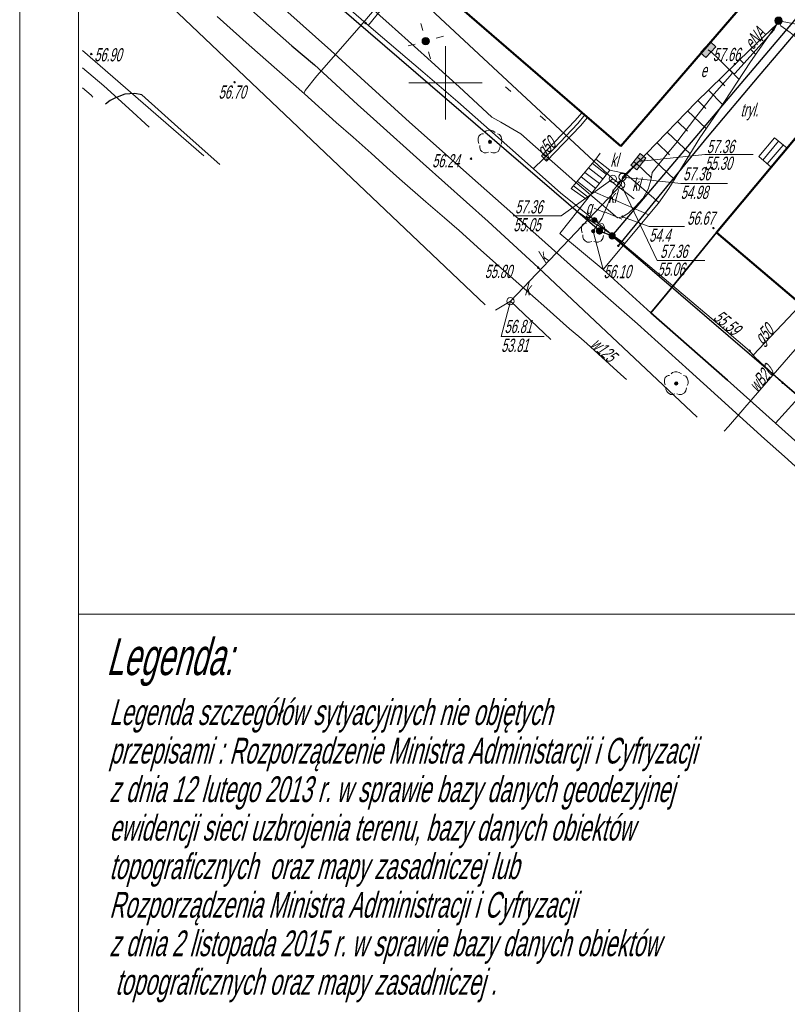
# Model space of a CAD drawing. Header units: millimetres. Extents: x 6567289036 to 6568990308, y 5976640423 to 5977332400.
# Tile 2 of 216: x 6567289036 to 6567341331, y 5976709643 to 5976776722. Entities that reach past the tile are written whole.
import ezdxf

# ---------------------------------------------------------------- set-up
doc = ezdxf.new("R2010")
doc.units = ezdxf.units.MM
doc.layers.add('0_PODKŁADANKI', color=7, linetype='Continuous')
doc.styles.get("Standard").update_dxf_attribs({"font": 'arial.ttf'})

# ---------------------------------------------------------------- blocks, each defined once
blk = doc.blocks.new('L_0_29_2')
at = {"color": 0, "linetype": 'Continuous', "lineweight": 13, "flags": 128}
blk.add_lwpolyline([(0, 0.5), (0, -0.5)], dxfattribs=at)
blk = doc.blocks.new('L_0_29_1')
at = {"color": 0, "linetype": 'Continuous', "lineweight": 13, "flags": 128}
blk.add_lwpolyline([(0, -0.5), (0, 0.5)], dxfattribs=at)
blk = doc.blocks.new('EGBP04_03')
at = {"linetype": 'Continuous', "lineweight": 13}
for color, points in [(7, [(0, -0.5, 1), (0, 0.5, 1)]), (0, [(0, -0.1, 1), (0, 0.1, 1)])]:
    blk.add_hatch(color=color, dxfattribs=at).paths.add_polyline_path(points)
at = {"color": 0, "linetype": 'Continuous', "lineweight": 13}
blk.add_circle((0, 0), 0.1, dxfattribs=at)
blk = doc.blocks.new('RTPW01')
at = {"linetype": 'Continuous', "lineweight": 13}
blk.add_hatch(color=0, dxfattribs=at).paths.add_polyline_path([(0, -0.1, 1), (0, 0.1, 1)])
at = {"color": 0, "linetype": 'Continuous', "lineweight": 13}
blk.add_circle((0, 0), 0.1, dxfattribs=at)
blk = doc.blocks.new('SUUS22_01')
at = {"color": 0, "linetype": 'Continuous', "lineweight": 13}
blk.add_circle((0, 0), 0.5, dxfattribs=at)
blk = doc.blocks.new('SUUS25')
at = {"linetype": 'Continuous', "lineweight": 13}
blk.add_hatch(color=0, dxfattribs=at).paths.add_polyline_path([(0, -0.32, 1), (0, 0.32, 1)])
at = {"color": 0, "linetype": 'Continuous', "lineweight": 13}
blk.add_circle((0, 0), 0.316, dxfattribs=at)
blk = doc.blocks.new('SUUS05')
at = {"linetype": 'Continuous', "lineweight": 18}
blk.add_hatch(color=7, dxfattribs=at).paths.add_polyline_path([(-1, 0.5), (-1, -0.5), (1, -0.5), (1, 0.5), (-0.9, 0.5)])
at = {"color": 0, "linetype": 'Continuous', "lineweight": 18, "flags": 128}
for points in [[(-1, 0.5), (-1, -0.5), (1, -0.5), (1, 0.5), (-0.9, 0.5)], [(-0.4, 0.5), (-0.4, -0.5)]]:
    blk.add_lwpolyline(points, close=True, dxfattribs=at)
blk.add_lwpolyline([(0.4, 0.5), (0.4, -0.5)], dxfattribs=at)
blk = doc.blocks.new('BUIB04_01')
at = {"linetype": 'Continuous', "lineweight": 18}
blk.add_hatch(color=7, dxfattribs=at).paths.add_polyline_path([(0, -0.5, 1), (0, 0.5, 1)])
at = {"color": 0, "linetype": 'Continuous', "lineweight": 18}
blk.add_circle((0, 0), 0.5, dxfattribs=at)
blk = doc.blocks.new('SUPE04')
at = {"color": 0, "linetype": 'Continuous', "lineweight": 18, "flags": 128}
for points in [[(0.5, 0), (10, 0)], [(9, 0), (7.4, 0.9)], [(9, 0), (7.4, -0.9)]]:
    blk.add_lwpolyline(points, dxfattribs=at)
blk = doc.blocks.new('SUPS01_08')
at = {"linetype": 'Continuous', "lineweight": 13}
blk.add_hatch(color=0, dxfattribs=at).paths.add_polyline_path([(0, -0.1, 1), (0, 0.1, 1)])
at = {"color": 0, "linetype": 'Continuous', "lineweight": 13}
blk.add_circle((0, 0), 0.1, dxfattribs=at)
blk = doc.blocks.new('SUUS17_01')
at = {"linetype": 'Continuous', "lineweight": 18}
blk.add_hatch(color=7, dxfattribs=at).paths.add_polyline_path([(-1, 0.5), (-1, -0.5), (1, -0.5), (1, 0.5), (-0.9, 0.5)])
at = {"color": 0, "linetype": 'Continuous', "lineweight": 18, "flags": 128}
blk.add_lwpolyline([(-1, 0.5), (-1, -0.5), (1, -0.5), (1, 0.5), (-0.9, 0.5)], close=True, dxfattribs=at)
blk = doc.blocks.new('OBOP02_01')
at = {"linetype": 'Continuous', "lineweight": 13}
blk.add_hatch(color=0, dxfattribs=at).paths.add_polyline_path([(0, -0.22, 1), (0, 0.22, 1)])
at = {"color": 0, "linetype": 'Continuous', "lineweight": 18, "flags": 128}
for points in [[(0.7, 1.3), (0.4, 1.5), (0.1, 1.6), (-0.2, 1.6), (-0.5, 1.5), (-0.7, 1.3)], [(-0.9, 1.1), (-1.1, 1.1), (-1.3, 1), (-1.5, 0.8), (-1.6, 0.5), (-1.6, 0.1), (-1.5, -0.2)], [(1.5, -0.3), (1.6, 0), (1.6, 0.3), (1.5, 0.7), (1.3, 1), (1, 1.1)], [(-1.4, -0.5), (-1.4, -0.8), (-1.3, -1.1), (-1.1, -1.3), (-0.8, -1.5), (-0.5, -1.5), (-0.2, -1.4)], [(0.1, -1.4), (0.4, -1.5), (0.7, -1.5), (1.1, -1.3), (1.3, -1), (1.4, -0.6)]]:
    blk.add_lwpolyline(points, dxfattribs=at)
at = {"color": 0, "linetype": 'Continuous', "lineweight": 13}
blk.add_circle((0, 0), 0.224, dxfattribs=at)

msp = doc.modelspace()

# ---------------------------------------------------------------- linework, layer by layer
at = {"layer": '0_PODKŁADANKI', "color": 18, "linetype": 'Continuous', "lineweight": 18, "flags": 128}
for points in [[(6567289036.345362, 5976640422.753954), (6567289036.345362, 5977054922.753954)], [(6567293036.345362, 5976672422.753954), (6567293036.345362, 5977052422.753954)]]:
    msp.add_lwpolyline(points, dxfattribs=at)
at = {"layer": '0_PODKŁADANKI', "linetype": 'Continuous', "lineweight": 50, "flags": 128}
for points in [[(6567349546.345362, 5976790792.753954), (6567329986.345362, 5976768112.753954)], [(6567329986.345362, 5976768112.753954), (6567312366.345362, 5976783352.753954)], [(6567336506.345362, 5976762232.753954), (6567344546.345362, 5976771822.753954)], [(6567344486.345362, 5976755452.753954), (6567336506.345362, 5976762232.753954)]]:
    msp.add_lwpolyline(points, dxfattribs=at)
at = {"layer": '0_PODKŁADANKI', "lineweight": 18, "flags": 128}
for points in [[(6567329396.345362, 5976761992.753954), (6567350006.345362, 5976786332.753954)], [(6567305456.345362, 5976782212.753954), (6567328536.345362, 5976762332.753954)], [(6567340636.345362, 5976776432.753954), (6567338796.345362, 5976774692.753953), (6567335116.345362, 5976771112.753954), (6567331746.345362, 5976767602.753954), (6567330416.345362, 5976766212.753954), (6567329546.345362, 5976765172.753954), (6567328696.345362, 5976763182.753954), (6567328106.345362, 5976762312.753954)], [(6567340636.345362, 5976776432.753954), (6567338816.345362, 5976773842.753954), (6567336566.345362, 5976770432.753954), (6567335366.345362, 5976768662.753954), (6567333266.345362, 5976765212.753954), (6567332546.345362, 5976764222.753954), (6567328776.345362, 5976759692.753953), (6567328106.345362, 5976762312.753954)], [(6567330416.345362, 5976766212.753954), (6567329246.345362, 5976766462.753954), (6567327666.345362, 5976764462.753954), (6567325836.345362, 5976762152.753954), (6567328776.345362, 5976759692.753953), (6567328106.345362, 5976762312.753954)], [(6567328106.345362, 5976762312.753954), (6567328696.345362, 5976763182.753954), (6567329546.345362, 5976765172.753954), (6567330416.345362, 5976766212.753954)], [(6567328536.345362, 5976762332.753954), (6567329396.345362, 5976761992.753954)], [(6567329396.345362, 5976761992.753954), (6567343586.345362, 5976749792.753954)], [(6567328776.345362, 5976759692.753953), (6567332026.345362, 5976756762.753954)], [(6567340536.345362, 5976749232.753954), (6567345126.345362, 5976754332.753954), (6567347576.345362, 5976757222.753954)]]:
    msp.add_lwpolyline(points, dxfattribs=at)
at = {"layer": '0_PODKŁADANKI', "linetype": 'Continuous', "lineweight": 25, "flags": 128}
for points in [[(6567329396.345362, 5976761992.753954), (6567350006.345362, 5976786332.753954)], [(6567328536.345362, 5976762332.753954), (6567305456.345362, 5976782212.753954)], [(6567345486.345362, 5976772622.753954), (6567345666.345362, 5976772902.753954), (6567348326.345362, 5976776302.753954), (6567344666.345362, 5976779292.753954), (6567342246.345362, 5976776252.753954), (6567339396.345362, 5976772902.753954), (6567335866.345362, 5976768712.753954), (6567329816.345362, 5976761312.753954)], [(6567304056.345362, 5976778072.753954), (6567307576.345362, 5976774932.753954), (6567309126.345362, 5976773642.753954), (6567312056.345362, 5976770952.753954), (6567313146.345362, 5976769972.753954), (6567316526.345362, 5976766922.753954), (6567320956.345362, 5976762962.753954), (6567324356.345362, 5976759832.753954)], [(6567302682.345362, 5976766852.753954), (6567300046.345362, 5976769202.753954), (6567297346.345362, 5976771602.753954), (6567296886.345362, 5976771682.753954), (6567296196.345362, 5976771642.753954), (6567295566.345362, 5976771402.753954), (6567295196.345362, 5976771222.753954), (6567294892.345362, 5976770973.753954)], [(6567328536.345362, 5976762332.753954), (6567329396.345362, 5976761992.753954)], [(6567329396.345362, 5976761992.753954), (6567343586.345362, 5976749792.753954)], [(6567335192.345362, 5976749650.753954), (6567324356.345362, 5976759832.753954)]]:
    msp.add_lwpolyline(points, dxfattribs=at)
at = {"layer": '0_PODKŁADANKI', "linetype": 'Continuous', "lineweight": 18, "flags": 128}
for points in [[(6567307896.345362, 5976785962.753954), (6567329446.345362, 5976765882.753954), (6567330016.345362, 5976765482.753954)], [(6567293334.619478, 5976783231.589432), (6567296206.345362, 5976780642.753954), (6567320757.345362, 5976757288.753954)], [(6567305016.345362, 5976783162.753954), (6567307586.345362, 5976780862.753954), (6567313146.345362, 5976776022.753954), (6567316496.345362, 5976773172.753954), (6567318876.345362, 5976771132.753954), (6567322426.345362, 5976767992.753954), (6567325886.345362, 5976764922.753954), (6567328316.345362, 5976762982.753954), (6567330716.345362, 5976760952.753954), (6567333506.345362, 5976758602.753954), (6567336436.345362, 5976756142.753954), (6567338756.345362, 5976754172.753954), (6567339146.345362, 5976753702.753954), (6567341006.345362, 5976751982.753954), (6567344186.345362, 5976749262.753954), (6567348346.345362, 5976745642.753954), (6567352726.345362, 5976741772.753954), (6567356771.345362, 5976738233.753954)], [(6567304166.345362, 5976780222.753954), (6567304546.345362, 5976779862.753954), (6567305426.345362, 5976778942.753953), (6567310236.345362, 5976774612.753954), (6567315586.345362, 5976769742.753954), (6567320266.345362, 5976765592.753954), (6567324396.345362, 5976761922.753954), (6567326756.345362, 5976759822.753954), (6567331116.345362, 5976755992.753954), (6567334636.345362, 5976752812.753954), (6567339786.345362, 5976748162.753954), (6567341146.345362, 5976746972.753954), (6567342358.345362, 5976745859.753954)], [(6567315746.345362, 5976780432.753954), (6567312156.345362, 5976776182.753954), (6567309286.345362, 5976772892.753954), (6567308486.345362, 5976771902.753954), (6567308396.345362, 5976771702.753954)], [(6567312796.345362, 5976776342.753954), (6567315776.345362, 5976780032.753954), (6567315976.345362, 5976780222.753954)], [(6567311376.345362, 5976778992.753954), (6567314176.345362, 5976776452.753954), (6567316816.345362, 5976774102.753954), (6567317846.345362, 5976773162.753954), (6567318986.345362, 5976772152.753954), (6567321206.345362, 5976770072.753954), (6567321816.345362, 5976769742.753954), (6567323176.345362, 5976768942.753953), (6567324166.345362, 5976768062.753954), (6567326056.345362, 5976766392.753954), (6567326866.345362, 5976765692.753953), (6567329766.345362, 5976763232.753954), (6567330096.345362, 5976763302.753954), (6567330506.345362, 5976763542.753954), (6567330976.345362, 5976763972.753954), (6567331486.345362, 5976764542.753954), (6567331856.345362, 5976765172.753954), (6567332066.345362, 5976765852.753954), (6567332126.345362, 5976766302.753954), (6567333156.345362, 5976767572.753954), (6567333726.345362, 5976768282.753954), (6567335156.345362, 5976770162.753954), (6567336346.345362, 5976771672.753954), (6567337436.345362, 5976772902.753954), (6567337586.345362, 5976773112.753954)], [(6567302496.345362, 5976776932.753954), (6567304676.345362, 5976774982.753954), (6567308436.345362, 5976771672.753954), (6567310596.345362, 5976769712.753954), (6567311746.345362, 5976768712.753954), (6567312986.345362, 5976767622.753954), (6567314046.345362, 5976766642.753954), (6567314906.345362, 5976765882.753954), (6567316706.345362, 5976764302.753954), (6567317976.345362, 5976763212.753954), (6567318966.345362, 5976762352.753954), (6567320446.345362, 5976761012.753954), (6567321656.345362, 5976759942.753953), (6567323036.345362, 5976758722.753954), (6567324736.345362, 5976757232.753954), (6567326486.345362, 5976755662.753954), (6567327126.345362, 5976755132.753954), (6567327676.345362, 5976754672.753954), (6567329986.345362, 5976752542.753954), (6567330370.345362, 5976752201.753954)], [(6567316499.008806, 5976775986.327229), (6567316367.451104, 5976776468.709412)], [(6567340736.345362, 5976776652.753954), (6567340446.345362, 5976776032.753954), (6567339626.345362, 5976775122.753954), (6567337766.345362, 5976773052.753954), (6567337586.345362, 5976773112.753954), (6567336636.345362, 5976774062.753954), (6567336156.345362, 5976774512.753954), (6567335936.345362, 5976774672.753954)], [(6567340276.345362, 5976776082.753954), (6567340346.345362, 5976776012.753954)], [(6567369156.345362, 5976753052.753954), (6567367706.345362, 5976754992.753954), (6567366256.345362, 5976756922.753954), (6567364266.345362, 5976759572.753954), (6567363316.345362, 5976760732.753954), (6567362086.345362, 5976762342.753954), (6567359956.345362, 5976765162.753954), (6567359466.345362, 5976766022.753954), (6567358626.345362, 5976767102.753954), (6567357536.345362, 5976768382.753954), (6567354816.345362, 5976771622.753954), (6567353156.345362, 5976771982.753954), (6567352266.345362, 5976772192.753953), (6567352066.345362, 5976772282.753954), (6567349576.345362, 5976772402.753954), (6567348776.345362, 5976772472.753954), (6567346266.345362, 5976773432.753954), (6567345666.345362, 5976773752.753954), (6567343516.345362, 5976774272.753954), (6567342436.345362, 5976775112.753954), (6567341516.345362, 5976775852.753954), (6567340896.345362, 5976776292.753954), (6567340736.345362, 5976776652.753954)], [(6567317419.918636, 5976775460.090509), (6567317902.300818, 5976775591.648211)], [(6567315490.389904, 5976774933.859695), (6567315972.772087, 5976775065.417399)], [(6567339546.345362, 5976775402.753954), (6567339656.345362, 5976775292.753954)], [(6567293322.541097, 5976774621.427595), (6567301577.345362, 5976767436.753954)], [(6567317025.239619, 5976774056.798495), (6567316893.681916, 5976774539.180678)], [(6567338816.345362, 5976774712.753954), (6567339176.345362, 5976774352.753954)], [(6567293320.896992, 5976773449.415338), (6567294766.345362, 5976772212.753954), (6567296476.345362, 5976770662.753954), (6567297856.345362, 5976769405.753954)], [(6567338106.345362, 5976774012.753954), (6567338356.345362, 5976773762.753954)], [(6567337386.345362, 5976773322.753954), (6567338036.345362, 5976772662.753954)], [(6567293318.989315, 5976772089.515718), (6567293916.345362, 5976771582.753954), (6567294024.345362, 5976771433.753954)], [(6567336666.345362, 5976772622.753954), (6567337076.345362, 5976772212.753954)], [(6567335956.345362, 5976771922.753954), (6567336916.345362, 5976770952.753954)], [(6567335236.345362, 5976771222.753954), (6567335786.345362, 5976770662.753954)], [(6567324026.345362, 5976766572.753954), (6567325446.345362, 5976767952.753954), (6567327056.345362, 5976769652.753954), (6567327536.345362, 5976770232.753954)], [(6567334536.345362, 5976770512.753954), (6567335796.345362, 5976769312.753954)], [(6567333846.345362, 5976769792.753954), (6567334536.345362, 5976769122.753954)], [(6567333156.345362, 5976769062.753954), (6567334706.345362, 5976767582.753954)], [(6567332466.345362, 5976768342.753954), (6567333316.345362, 5976767522.753954)], [(6567339386.345362, 5976767402.753954), (6567340466.345362, 5976768672.753954)], [(6567340736.345362, 5976768442.753953), (6567339666.345362, 5976767162.753954)], [(6567341046.345362, 5976768182.753954), (6567339966.345362, 5976766912.753954)], [(6567340466.345362, 5976768672.753954), (6567341316.345362, 5976767962.753954)], [(6567331186.345362, 5976767052.753954), (6567335706.345362, 5976767542.753954), (6567339015.345362, 5976767542.753954)], [(6567331766.345362, 5976767622.753954), (6567333646.345362, 5976765832.753954)], [(6567340236.345362, 5976766682.753954), (6567339386.345362, 5976767402.753954)], [(6567341316.345362, 5976767962.753954), (6567340236.345362, 5976766682.753954)], [(6567322466.345362, 5976757542.753954), (6567330016.345362, 5976765482.753954), (6567330096.345362, 5976766002.753954), (6567331186.345362, 5976767052.753954)], [(6567328286.345362, 5976767222.753954), (6567326606.345362, 5976765212.753954)], [(6567329016.345362, 5976766172.753954), (6567328056.345362, 5976766932.753954)], [(6567329246.345362, 5976766462.753954), (6567328286.345362, 5976767222.753954)], [(6567331076.345362, 5976766902.753954), (6567332086.345362, 5976765942.753953)], [(6567328526.345362, 5976765552.753954), (6567327536.345362, 5976766322.753954)], [(6567327666.345362, 5976764462.753954), (6567329246.345362, 5976766462.753954)], [(6567328776.345362, 5976765852.753954), (6567327796.345362, 5976766632.753954)], [(6567330366.345362, 5976766152.753954), (6567330266.345362, 5976766242.753954)], [(6567330386.345362, 5976766182.753954), (6567332576.345362, 5976764272.753954)], [(6567329446.345362, 5976765882.753954), (6567325936.345362, 5976763352.753954), (6567322665.345362, 5976763352.753954)], [(6567327776.345362, 5976764612.753954), (6567326766.345362, 5976765402.753954)], [(6567328026.345362, 5976764912.753954), (6567327016.345362, 5976765712.753954)], [(6567328276.345362, 5976765232.753954), (6567327286.345362, 5976766012.753954)], [(6567329726.345362, 5976765392.753954), (6567329326.345362, 5976765732.753954)], [(6567329746.345362, 5976765412.753954), (6567330906.345362, 5976764522.753954)], [(6567330016.345362, 5976765482.753954), (6567332476.345362, 5976760322.753954), (6567335702.345362, 5976760322.753954)], [(6567330096.345362, 5976766002.753954), (6567334066.345362, 5976765562.753954), (6567337266.345362, 5976765562.753954)], [(6567326606.345362, 5976765212.753954), (6567327666.345362, 5976764462.753954)], [(6567329266.345362, 5976764522.753954), (6567328096.345362, 5976765012.753954)], [(6567329276.345362, 5976764552.753954), (6567331886.345362, 5976763432.753954)], [(6567328386.345362, 5976762732.753954), (6567327016.345362, 5976763652.753954)], [(6567328866.345362, 5976763592.753954), (6567328166.345362, 5976763892.753954)], [(6567328876.345362, 5976763622.753954), (6567330056.345362, 5976763122.753954)], [(6567328396.345362, 5976762752.753954), (6567330266.345362, 5976761482.753954)], [(6567330096.345362, 5976763302.753954), (6567331916.345362, 5976762642.753954), (6567334335.345362, 5976762642.753954)], [(6567321451.345362, 5976756921.753954), (6567322466.345362, 5976757542.753954)], [(6567322466.345362, 5976757542.753954), (6567321836.345362, 5976755142.753954), (6567324762.345362, 5976755142.753954)], [(6567322466.345362, 5976757542.753954), (6567325210.345362, 5976754932.753954)], [(6567339006.345362, 5976753872.753954), (6567341776.345362, 5976756802.753954), (6567342256.345362, 5976757342.753954)], [(6567337028.345362, 5976748679.753954), (6567337316.345362, 5976749012.753954), (6567339016.345362, 5976750952.753954), (6567341866.345362, 5976754262.753954), (6567343466.345362, 5976756062.753954), (6567343596.345362, 5976756212.753954)]]:
    msp.add_lwpolyline(points, dxfattribs=at)
at = {"layer": '0_PODKŁADANKI', "linetype": 'Continuous', "lineweight": 13, "flags": 128}
for points in [[(6567318036.345362, 5976769922.753954), (6567318036.345362, 5976774922.753954)], [(6567315536.345362, 5976772422.753954), (6567320536.345362, 5976772422.753954)]]:
    msp.add_lwpolyline(points, dxfattribs=at)
at = {"layer": '0_PODKŁADANKI', "lineweight": 18, "flags": 128}
msp.add_lwpolyline([(6567324576.345362, 5976767442.753953), (6567326866.345362, 5976769822.753954), (6567327346.345362, 5976770392.753954), (6567327716.345362, 5976770062.753954), (6567327236.345362, 5976769482.753954), (6567324916.345362, 5976767092.753954)], close=True, dxfattribs=at)
at = {"layer": '0_PODKŁADANKI', "lineweight": 35, "flags": 128}
msp.add_lwpolyline([(6567336506.345362, 5976762232.753954), (6567333156.345362, 5976758082.753954), (6567332026.345362, 5976756762.753954), (6567337246.345362, 5976752162.753954), (6567343796.345362, 5976746302.753954), (6567346834.345362, 5976743491.753954)], dxfattribs=at)
at = {"layer": '0_PODKŁADANKI', "color": 18, "linetype": 'Continuous', "lineweight": 13, "flags": 128}
msp.add_lwpolyline([(6567293036.345362, 5976736222.753956), (6567359136.345364, 5976736222.753956), (6567359136.345364, 5976672422.753954)], dxfattribs=at)

# ---------------------------------------------------------------- block references
at = {"layer": '0_PODKŁADANKI', "linetype": 'Continuous', "xscale": 500, "yscale": 500, "zscale": 500}
for name, p in [('BUIB04_01', (6567340736.345362, 5976776652.753954)), ('BUIB04_01', (6567316696.345362, 5976775262.753954)), ('RTPW01', (6567293916.345362, 5976774382.753954)), ('RTPW01', (6567337756.345362, 5976773712.753954)), ('RTPW01', (6567303676.345362, 5976772462.753954)), ('OBOP02_01', (6567321076.345362, 5976768392.753954)), ('RTPW01', (6567319786.345362, 5976767252.753954)), ('SUUS22_01', (6567329446.345362, 5976765882.753954)), ('SUUS22_01', (6567330096.345362, 5976766002.753954)), ('SUUS22_01', (6567330016.345362, 5976765482.753954)), ('SUPS01_08', (6567330096.345362, 5976763302.753954)), ('OBOP02_01', (6567328106.345362, 5976762312.753954)), ('EGBP04_03', (6567328536.345362, 5976762332.753954)), ('EGBP04_03', (6567329396.345362, 5976761992.753954)), ('RTPW01', (6567336296.345362, 5976762522.753954)), ('RTPW01', (6567329816.345362, 5976761312.753954)), ('RTPW01', (6567324356.345362, 5976759832.753954)), ('SUUS22_01', (6567322466.345362, 5976757542.753954)), ('SUPS01_08', (6567338756.345362, 5976754172.753954)), ('OBOP02_01', (6567333766.345362, 5976751942.753953)), ('SUPS01_08', (6567341006.345362, 5976751982.753954))]:
    msp.add_blockref(name, p, dxfattribs=at)
at = {"layer": '0_PODKŁADANKI', "linetype": 'Continuous'}
for name, p, xscale, yscale, zscale, rotation in [('SUPE04', (6567340736.345362, 5976776652.753954), 500.0000000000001, 500.0000000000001, 500.0000000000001, 349.2), ('SUPS01_08', (6567312606.345362, 5976776492.753954), 499.9999999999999, 499.9999999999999, 499.9999999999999, 319.79), ('SUUS17_01', (6567335936.345362, 5976774672.753954), 500, 500, 500, 47.42000000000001), ('L_0_29_1', (6567322315.526925, 5976771995.653529), 500, 500, 500, 229.28), ('L_0_29_2', (6567324676.134912, 5976770018.317689), 500.0000000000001, 500.0000000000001, 500.0000000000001, 228.6599999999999), ('L_0_29_2', (6567328436.345362, 5976767422.753954), 500, 500, 500, 142.74), ('SUUS05', (6567331186.345362, 5976767052.753954), 500, 500, 500, 51.98999999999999), ('SUUS25', (6567328186.345362, 5976763082.753954), 500.0000000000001, 500.0000000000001, 500.0000000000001, 322.06)]:
    msp.add_blockref(name, p, dxfattribs=dict(at, xscale=xscale, yscale=yscale, zscale=zscale, rotation=rotation))

# ---------------------------------------------------------------- texts
at = {"layer": '0_PODKŁADANKI', "lineweight": 18, "oblique": 15, "width": 0.59}
for s, rotation, p in [('eNA', 48.9000000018, (6567338974.552414, 5976774621.116234)), ('g50', 45, (6567324766.345362, 5976767292.753954)), ('k', 47.1999999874, (6567324856.131936, 5976760062.523396)), ('55.59', 320.7999999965, (6567336225.760875, 5976756323.230244)), ('g50', 47.3999999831, (6567339646.228425, 5976754542.626762)), ('w125', 318.1999999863, (6567327855.993987, 5976754503.067953)), ('wB20', 50.0999999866, (6567339296.244606, 5976751272.63343))]:
    msp.add_text(s, height=900, rotation=rotation, dxfattribs=at).set_placement(p)
for s, p in [('56.90', (6567294116.345362, 5976773882.753954)), ('57.66', (6567336256.345362, 5976773902.753954)), ('e', (6567335436.345362, 5976772812.753954)), ('56.70', (6567302586.345362, 5976771342.753954)), ('tryl.', (6567338146.345362, 5976770132.753954)), ('57.36', (6567335846.345363, 5976767632.753954)), ('56.24', (6567317136.345364, 5976766662.753952)), ('kl', (6567329276.345362, 5976766712.753954)), ('55.30', (6567335706.345362, 5976766492.753952)), ('57.36', (6567334236.345362, 5976765772.753954)), ('kl', (6567330756.345362, 5976765042.753954)), ('54.98', (6567334066.345362, 5976764512.753954)), ('kl', (6567329136.345362, 5976764222.753954)), ('57.36', (6567322786.345362, 5976763522.753954)), ('g', (6567327606.345362, 5976763472.753954)), ('56.67', (6567334516.345362, 5976762752.753954)), ('55.05', (6567322665.345362, 5976762302.753954)), ('54.4', (6567331916.345362, 5976761592.753954)), ('57.36', (6567332666.345362, 5976760492.753952)), ('55.80', (6567320716.345362, 5976759122.753954)), ('56.10', (6567328816.345362, 5976759112.753954)), ('55.06', (6567332476.345362, 5976759272.753954)), ('k', (6567323416.345362, 5976757932.753954)), ('56.81', (6567322066.345362, 5976755372.753954)), ('53.81', (6567321836.345362, 5976754092.753954))]:
    msp.add_text(s, height=900, dxfattribs=at).set_placement(p)
at = {"layer": '0_PODKŁADANKI', "color": 18, "lineweight": 50, "oblique": 15, "width": 0.59}
msp.add_text('Legenda:', height=2500, dxfattribs=at).set_placement((6567294936.345362, 5976732072.753954))
at = {"layer": '0_PODKŁADANKI', "color": 18, "lineweight": 35, "oblique": 15, "width": 0.59}
for s, p in [('Legenda szczegółów sytyacyjnych nie objętych ', (6567295136.345364, 5976728672.753954)), ('przepisami : Rozporządzenie Ministra Administarcji i Cyfryzacji', (6567295136.345364, 5976726047.753954)), ('z dnia 12 lutego 2013 r. w sprawie bazy danych geodezyjnej ', (6567295136.345364, 5976723422.753954)), ('ewidencji sieci uzbrojenia terenu, bazy danych obiektów ', (6567295136.345364, 5976720797.753954)), ('topograficznych  oraz mapy zasadniczej lub ', (6567295136.345364, 5976718172.753954)), ('Rozporządzenia Ministra Administracji i Cyfryzacji', (6567295136.345364, 5976715547.753954)), ('z dnia 2 listopada 2015 r. w sprawie bazy danych obiektów', (6567295136.345364, 5976712922.753954)), (' topograficznych oraz mapy zasadniczej .', (6567295136.345364, 5976710297.753954))]:
    msp.add_text(s, height=1750, dxfattribs=at).set_placement(p)

doc.saveas('drawing.dxf')
